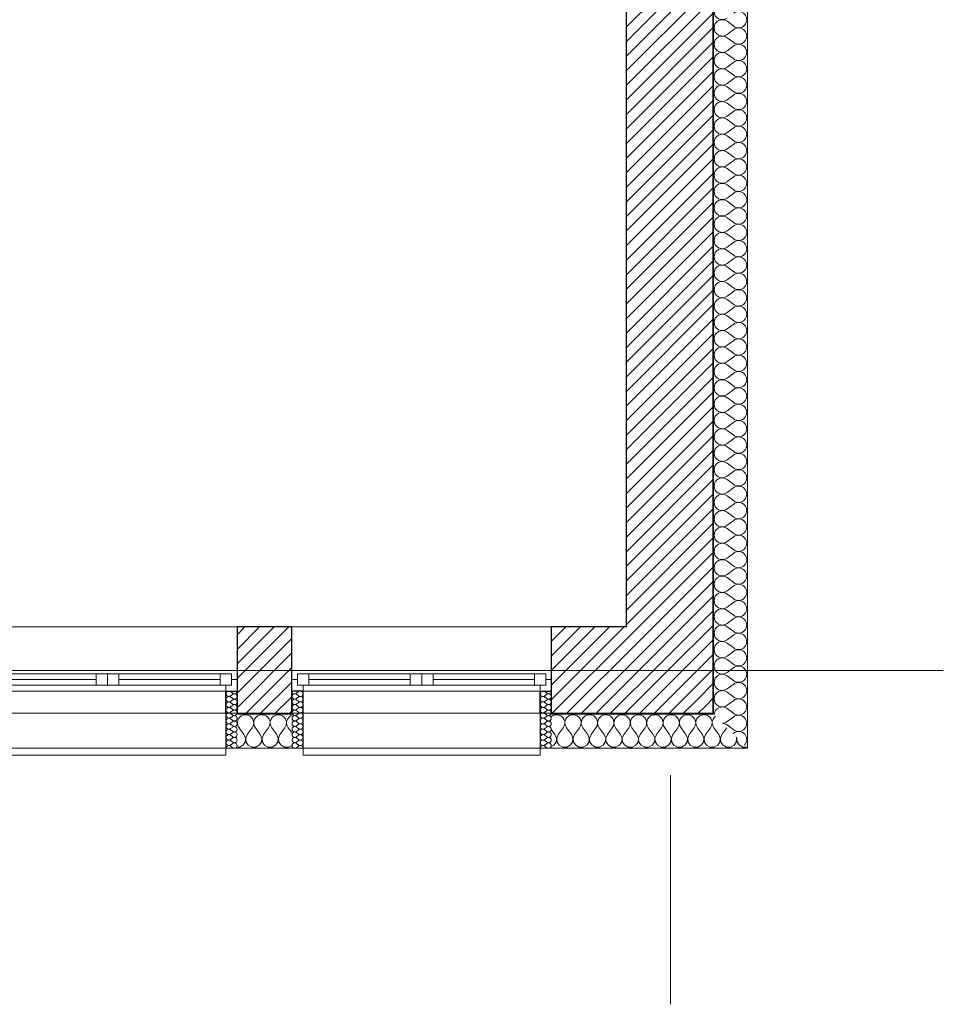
# Model space of a CAD drawing. Header units: millimetres. Extents: x -21056 to 421, y 9759 to 15589.
# Tile 112 of 120: x 18 to 421, y 9759 to 10188. Entities that reach past the tile are written whole.
import ezdxf

# ---------------------------------------------------------------- set-up
doc = ezdxf.new("R2010")
doc.units = ezdxf.units.MM
doc.header["$LTSCALE"] = 25
doc.header["$MEASUREMENT"] = 0
doc.linetypes.add('Kropki i Kreski', pattern=[670.277762, 352.777767, -176.388884, 0, -141.111112])
doc.linetypes.add('Przerywana', pattern=[240, 120, -120])
for name, color, linetype in [('Konstrukcja - Siatki mod', 7, 'Continuous'), ('KR_INW', 7, 'Continuous'), ('NAPIS_SODON', 7, 'Continuous'), ('Okna ArchiCADa', 7, 'Continuous')]:
    doc.layers.add(name, color=color, linetype=linetype)
for name, color, linetype, lineweight in [('Konstrukcja - Siatki mod_Nr_pióra__48', 1, 'Continuous', 15), ('KR_INW_Nr_pióra__101', 252, 'Continuous', 5), ('KR_INW_Nr_pióra__102', 3, 'Continuous', 5), ('KR_INW_Nr_pióra__27', 7, 'Continuous', 25), ('KR_INW_Nr_pióra__47', 7, 'Continuous', 15), ('NAPIS_SODON_Nr_pióra__1', 7, 'Continuous', 13), ('Okna ArchiCADa_Nr_pióra__1', 7, 'Continuous', 13), ('Okna ArchiCADa_Nr_pióra__27', 7, 'Continuous', 25)]:
    doc.layers.add(name, color=color, linetype=linetype, lineweight=lineweight)
pattern_1 = [(45, (0, 0), (-31.819804, 31.819804), [])]

# ---------------------------------------------------------------- blocks, each defined once
blk = doc.blocks.new('Strop_1', base_point=(179225, 121523.3))
at = {"layer": 'NAPIS_SODON_Nr_pióra__1', "linetype": 'Continuous', "flags": 128}
blk.add_lwpolyline([(179225, 121523.3), (179225.9, 107003.8), (250898.3, 107008.3), (250897.4, 121527.8)], close=True, dxfattribs=at)
blk = doc.blocks.new('*X283')
at = {"layer": 'KR_INW_Nr_pióra__102', "linetype": 'Continuous'}
for p, q in [((250986.7, 110007.1), (250958.1, 110028.6)), ((250986.7, 109992.9), (250958.1, 109971.4)), ((250986.7, 109935.7), (250958.1, 109957.1)), ((250986.7, 109921.4), (250958.1, 109900)), ((250986.7, 109864.3), (250958.1, 109885.7)), ((250986.7, 109850), (250958.1, 109828.6)), ((250986.7, 109792.9), (250958.1, 109814.3)), ((250986.7, 109778.6), (250958.1, 109757.1)), ((250986.7, 109721.4), (250958.1, 109742.9)), ((250986.7, 109707.1), (250958.1, 109685.7)), ((250986.7, 109650), (250958.1, 109671.4)), ((250986.7, 109635.7), (250958.1, 109614.3)), ((250986.7, 109578.6), (250958.1, 109600)), ((250986.7, 109564.3), (250958.1, 109542.9)), ((250986.7, 109507.1), (250958.1, 109528.6)), ((250986.7, 109492.9), (250958.1, 109471.4)), ((250986.7, 109435.7), (250958.1, 109457.1)), ((250986.7, 109421.4), (250958.1, 109400)), ((250986.7, 109364.3), (250958.1, 109385.7)), ((250986.7, 109350), (250958.1, 109328.6)), ((250986.7, 109292.9), (250958.1, 109314.3)), ((250986.7, 109278.6), (250958.1, 109257.1)), ((250986.7, 109221.4), (250958.1, 109242.9)), ((250986.7, 109207.1), (250958.1, 109185.7)), ((250986.7, 109150), (250958.1, 109171.4)), ((250986.7, 109135.7), (250958.1, 109114.3)), ((250986.7, 109078.6), (250958.1, 109100)), ((250986.7, 109064.3), (250958.1, 109042.9)), ((250986.7, 109007.1), (250958.1, 109028.6)), ((250986.7, 108992.9), (250958.1, 108971.4)), ((250986.7, 108935.7), (250958.1, 108957.1)), ((250986.7, 108921.4), (250958.1, 108900)), ((250986.7, 108864.3), (250958.1, 108885.7)), ((250986.7, 108850), (250958.1, 108828.6)), ((250986.7, 108792.9), (250958.1, 108814.3)), ((250986.7, 108778.6), (250958.1, 108757.1)), ((250986.7, 108721.4), (250958.1, 108742.9)), ((250986.7, 108707.1), (250958.1, 108685.7)), ((250986.7, 108650), (250958.1, 108671.4)), ((250986.7, 108635.7), (250958.1, 108614.3)), ((250986.7, 108578.6), (250958.1, 108600)), ((250986.7, 108564.3), (250958.1, 108542.9)), ((250986.7, 108507.1), (250958.1, 108528.6)), ((250986.7, 108492.9), (250958.1, 108471.4)), ((250986.7, 108435.7), (250958.1, 108457.1)), ((250986.7, 108421.4), (250958.1, 108400)), ((250986.7, 108364.3), (250958.1, 108385.7)), ((250986.7, 108350), (250958.1, 108328.6)), ((250986.7, 108292.9), (250958.1, 108314.3)), ((250986.7, 108278.6), (250958.1, 108257.1)), ((250986.7, 108221.4), (250958.1, 108242.9)), ((250986.7, 108207.1), (250958.1, 108185.7)), ((250986.7, 108150), (250958.1, 108171.4)), ((250986.7, 108135.7), (250958.1, 108114.3)), ((250986.7, 108078.6), (250958.1, 108100)), ((250986.7, 108064.3), (250958.1, 108042.9)), ((250986.7, 108007.1), (250958.1, 108028.6)), ((250986.7, 107992.9), (250958.1, 107971.4)), ((250986.7, 107935.7), (250958.1, 107957.1)), ((250986.7, 107921.4), (250958.1, 107900)), ((250986.7, 107864.3), (250958.1, 107885.7)), ((250986.7, 107850), (250958.1, 107828.6)), ((250986.7, 107792.9), (250958.1, 107814.3)), ((250986.7, 107778.6), (250958.1, 107757.1)), ((250986.7, 107721.4), (250958.1, 107742.9)), ((250986.7, 107707.1), (250958.1, 107685.7)), ((250986.7, 107650), (250958.1, 107671.4)), ((250986.7, 107635.7), (250958.1, 107614.3)), ((250986.7, 107578.6), (250958.1, 107600)), ((250986.7, 107564.3), (250958.1, 107542.9)), ((250986.7, 107507.1), (250958.1, 107528.6)), ((250986.7, 107492.9), (250958.1, 107471.4)), ((250986.7, 107435.7), (250958.1, 107457.1)), ((250986.7, 107421.4), (250958.1, 107400)), ((250986.7, 107364.3), (250958.1, 107385.7)), ((250986.7, 107350), (250958.1, 107328.6)), ((250986.7, 107292.9), (250958.1, 107314.3)), ((250986.7, 107278.6), (250958.1, 107257.1)), ((250986.7, 107221.4), (250958.1, 107242.9)), ((250986.7, 107207.1), (250958.1, 107185.7)), ((250986.7, 107150), (250958.1, 107171.4)), ((250986.7, 107135.7), (250958.1, 107114.3)), ((250986.7, 107078.6), (250958.1, 107100)), ((250986.7, 107064.3), (250958.1, 107042.9)), ((250986.7, 107007.1), (250958.1, 107028.6)), ((250986.7, 106992.9), (250958.1, 106971.4)), ((250986.7, 106935.7), (250958.1, 106957.1)), ((250986.7, 106921.4), (250983.5, 106919))]:
    blk.add_line(p, q, dxfattribs=at)
for centre, start, end in [((250936.7, 110071.4), 180, 306.8699), ((250936.7, 110000), 53.1301, 180), ((251008.1, 110035.7), 233.1301, 126.8699), ((250936.7, 110000), 180, 306.8699), ((251008.1, 109964.3), 233.1301, 126.8699), ((250936.7, 109928.6), 53.1301, 180), ((250936.7, 109928.6), 180, 306.8699), ((251008.1, 109892.9), 233.1301, 126.8699), ((250936.7, 109857.1), 53.1301, 180), ((250936.7, 109857.1), 180, 306.8699), ((250936.7, 109785.7), 53.1301, 180), ((251008.1, 109821.4), 233.1301, 126.8699), ((250936.7, 109785.7), 180, 306.8699), ((251008.1, 109750), 233.1301, 126.8699), ((250936.7, 109714.3), 53.1301, 180), ((250936.7, 109714.3), 180, 306.8699), ((251008.1, 109678.6), 233.1301, 126.8699), ((250936.7, 109642.9), 53.1301, 180), ((250936.7, 109642.9), 180, 306.8699), ((250936.7, 109571.4), 53.1301, 180), ((251008.1, 109607.1), 233.1301, 126.8699), ((250936.7, 109571.4), 180, 306.8699), ((251008.1, 109535.7), 233.1301, 126.8699), ((250936.7, 109500), 53.1301, 180), ((250936.7, 109500), 180, 306.8699), ((251008.1, 109464.3), 233.1301, 126.8699), ((250936.7, 109428.6), 53.1301, 180), ((250936.7, 109428.6), 180, 306.8699), ((250936.7, 109357.1), 53.1301, 180), ((251008.1, 109392.9), 233.1301, 126.8699), ((250936.7, 109357.1), 180, 306.8699), ((251008.1, 109321.4), 233.1301, 126.8699), ((250936.7, 109285.7), 53.1301, 180), ((250936.7, 109285.7), 180, 306.8699), ((251008.1, 109250), 233.1301, 126.8699), ((250936.7, 109214.3), 53.1301, 180), ((250936.7, 109214.3), 180, 306.8699), ((250936.7, 109142.9), 53.1301, 180), ((251008.1, 109178.6), 233.1301, 126.8699), ((250936.7, 109142.9), 180, 306.8699), ((251008.1, 109107.1), 233.1301, 126.8699), ((250936.7, 109071.4), 53.1301, 180), ((250936.7, 109071.4), 180, 306.8699), ((251008.1, 109035.7), 233.1301, 126.8699), ((250936.7, 109000), 53.1301, 180), ((250936.7, 109000), 180, 306.8699), ((250936.7, 108928.6), 53.1301, 180), ((251008.1, 108964.3), 233.1301, 126.8699), ((250936.7, 108928.6), 180, 306.8699), ((251008.1, 108892.9), 233.1301, 126.8699), ((250936.7, 108857.1), 53.1301, 180), ((250936.7, 108857.1), 180, 306.8699), ((251008.1, 108821.4), 233.1301, 126.8699), ((250936.7, 108785.7), 53.1301, 180), ((250936.7, 108785.7), 180, 306.8699), ((250936.7, 108714.3), 53.1301, 180), ((251008.1, 108750), 233.1301, 126.8699), ((250936.7, 108714.3), 180, 306.8699), ((251008.1, 108678.6), 233.1301, 126.8699), ((250936.7, 108642.9), 53.1301, 180), ((250936.7, 108642.9), 180, 306.8699), ((251008.1, 108607.1), 233.1301, 126.8699), ((250936.7, 108571.4), 53.1301, 180), ((250936.7, 108571.4), 180, 306.8699), ((250936.7, 108500), 53.1301, 180), ((251008.1, 108535.7), 233.1301, 126.8699), ((250936.7, 108500), 180, 306.8699), ((251008.1, 108464.3), 233.1301, 126.8699), ((250936.7, 108428.6), 53.1301, 180), ((250936.7, 108428.6), 180, 306.8699), ((251008.1, 108392.9), 233.1301, 126.8699), ((250936.7, 108357.1), 53.1301, 180), ((250936.7, 108357.1), 180, 306.8699), ((250936.7, 108285.7), 53.1301, 180), ((251008.1, 108321.4), 233.1301, 126.8699), ((250936.7, 108285.7), 180, 306.8699), ((251008.1, 108250), 233.1301, 126.8699), ((250936.7, 108214.3), 53.1301, 180), ((250936.7, 108214.3), 180, 306.8699), ((251008.1, 108178.6), 233.1301, 126.8699), ((250936.7, 108142.9), 53.1301, 180), ((250936.7, 108142.9), 180, 306.8699), ((251008.1, 108107.1), 233.1301, 126.8699), ((250936.7, 108071.4), 53.1301, 180), ((250936.7, 108071.4), 180, 306.8699), ((251008.1, 108035.7), 233.1301, 126.8699), ((250936.7, 108000), 53.1301, 180), ((250936.7, 108000), 180, 306.8699), ((251008.1, 107964.3), 233.1301, 126.8699), ((250936.7, 107928.6), 53.1301, 180), ((250936.7, 107928.6), 180, 306.8699), ((251008.1, 107892.9), 233.1301, 126.8699), ((250936.7, 107857.1), 53.1301, 180), ((250936.7, 107857.1), 180, 306.8699), ((251008.1, 107821.4), 233.1301, 126.8699), ((250936.7, 107785.7), 53.1301, 180), ((250936.7, 107785.7), 180, 306.8699), ((251008.1, 107750), 233.1301, 126.8699), ((250936.7, 107714.3), 53.1301, 180), ((250936.7, 107714.3), 180, 306.8699), ((251008.1, 107678.6), 233.1301, 126.8699), ((250936.7, 107642.9), 53.1301, 180), ((250936.7, 107642.9), 180, 306.8699), ((251008.1, 107607.1), 233.1301, 126.8699), ((250936.7, 107571.4), 53.1301, 180), ((250936.7, 107571.4), 180, 306.8699), ((251008.1, 107535.7), 233.1301, 126.8699), ((250936.7, 107500), 53.1301, 180), ((250936.7, 107500), 180, 306.8699), ((251008.1, 107464.3), 233.1301, 126.8699), ((250936.7, 107428.6), 53.1301, 180), ((250936.7, 107428.6), 180, 306.8699), ((251008.1, 107392.9), 233.1301, 126.8699), ((250936.7, 107357.1), 53.1301, 180), ((250936.7, 107357.1), 180, 306.8699), ((251008.1, 107321.4), 233.1301, 126.8699), ((250936.7, 107285.7), 53.1301, 180), ((250936.7, 107285.7), 180, 306.8699), ((251008.1, 107250), 233.1301, 126.8699), ((250936.7, 107214.3), 53.1301, 180), ((250936.7, 107214.3), 180, 306.8699), ((251008.1, 107178.6), 233.1301, 126.8699), ((250936.7, 107142.9), 53.1301, 180), ((250936.7, 107142.9), 180, 306.8699), ((251008.1, 107107.1), 233.1301, 126.8699), ((250936.7, 107071.4), 53.1301, 180), ((250936.7, 107071.4), 180, 306.8699), ((251008.1, 107035.7), 233.1301, 126.8699), ((250936.7, 107000), 53.1301, 177.5332), ((251008.1, 106964.3), 233.1301, 126.8699), ((250936.7, 107000), 272.4668, 306.8699), ((250936.7, 106928.6), 53.1301, 87.4221), ((251008.1, 106892.9), 316.7816, 126.8699)]:
    blk.add_arc(centre, 35.7, start, end, dxfattribs=at)
blk = doc.blocks.new('Ściana_4', base_point=(251047.4, 121675.6))
at = {"layer": 'KR_INW_Nr_pióra__101', "linetype": 'Continuous'}
h = blk.add_hatch(dxfattribs=at)
h.set_pattern_fill('Cegła_licówka', color=256, style=0, pattern_type=2)
h.set_pattern_definition(pattern_1)
h.paths.add_polyline_path([(250897.4, 107005.1), (250897.4, 121525.6), (250517.4, 121145.6), (250517.4, 107385.1)])
at = {"layer": 'KR_INW_Nr_pióra__27', "linetype": 'Continuous'}
blk.add_line((250897.4, 107005.1), (250897.4, 121525.6), dxfattribs=at)
at = {"layer": 'KR_INW_Nr_pióra__27', "linetype": 'Continuous', "flags": 128}
blk.add_lwpolyline([(250517.4, 112995.9), (250517.4, 107385.1)], dxfattribs=at)
at = {"layer": 'KR_INW_Nr_pióra__47', "linetype": 'Continuous', "flags": 128}
blk.add_lwpolyline([(251047.4, 106855.1), (251047.4, 121675.6)], dxfattribs=at)
at = {"layer": 'KR_INW'}
blk.add_blockref('*X283', (0, 0), dxfattribs=at)
blk = doc.blocks.new('*X418')
at = {"layer": 'KR_INW_Nr_pióra__102', "linetype": 'Continuous'}
for p, q in [((248830.8, 106989.9), (248825.2, 106981.8)), ((248838.4, 106996.2), (248830.8, 106989.9)), ((248847.4, 107000.2), (248838.4, 106996.2)), ((248857.1, 107001.6), (248847.4, 107000.2)), ((248866.9, 107000.2), (248857.1, 107001.6)), ((248875.9, 106996.2), (248866.9, 107000.2)), ((248883.5, 106989.9), (248875.9, 106996.2)), ((248889.1, 106981.8), (248883.5, 106989.9)), ((248902.2, 106989.9), (248896.6, 106981.8)), ((248909.8, 106996.2), (248902.2, 106989.9)), ((248918.8, 107000.2), (248909.8, 106996.2)), ((248928.6, 107001.6), (248918.8, 107000.2)), ((248938.3, 107000.2), (248928.6, 107001.6)), ((248947.3, 106996.2), (248938.3, 107000.2)), ((248954.9, 106989.9), (248947.3, 106996.2)), ((248960.5, 106981.8), (248954.9, 106989.9)), ((248973.6, 106989.9), (248968.1, 106981.8)), ((248981.2, 106996.2), (248973.6, 106989.9)), ((248990.2, 107000.2), (248981.2, 106996.2)), ((249000, 107001.6), (248990.2, 107000.2)), ((249009.8, 107000.2), (249000, 107001.6)), ((249018.8, 106996.2), (249009.8, 107000.2)), ((249026.4, 106989.9), (249018.8, 106996.2)), ((249031.9, 106981.8), (249026.4, 106989.9)), ((249045.1, 106989.9), (249039.5, 106981.8)), ((249052.7, 106996.2), (249045.1, 106989.9)), ((249058.7, 106998.9), (249052.7, 106996.2)), ((248821.3, 106962.6), (248821.2, 106963.5)), ((248821.2, 106962.5), (248821.3, 106962.6)), ((248822.1, 106972.5), (248821.6, 106962.6)), ((248821.6, 106962.6), (248823.8, 106953.1)), ((248825.2, 106981.8), (248822.1, 106972.5)), ((248823.8, 106953.1), (248828.6, 106944.4)), ((248850, 106915.9), (248828.6, 106944.4)), ((248864.3, 106915.9), (248885.7, 106944.4)), ((248885.7, 106944.4), (248890.5, 106953.1)), ((248892.2, 106972.5), (248889.1, 106981.8)), ((248890.5, 106953.1), (248892.7, 106962.6)), ((248892.7, 106962.6), (248892.2, 106972.5)), ((248893.5, 106972.5), (248893, 106962.6)), ((248893, 106962.6), (248895.2, 106953.1)), ((248896.6, 106981.8), (248893.5, 106972.5)), ((248895.2, 106953.1), (248900, 106944.4)), ((248921.4, 106915.9), (248900, 106944.4)), ((248935.7, 106915.9), (248957.1, 106944.4)), ((248957.1, 106944.4), (248961.9, 106953.1)), ((248963.7, 106972.5), (248960.5, 106981.8)), ((248961.9, 106953.1), (248964.1, 106962.6)), ((248964.1, 106962.6), (248963.7, 106972.5)), ((248964.9, 106972.5), (248964.4, 106962.6)), ((248964.4, 106962.6), (248966.7, 106953.1)), ((248968.1, 106981.8), (248964.9, 106972.5)), ((248966.7, 106953.1), (248971.4, 106944.4)), ((248992.9, 106915.9), (248971.4, 106944.4)), ((249007.1, 106915.9), (249028.6, 106944.4)), ((249028.6, 106944.4), (249033.3, 106953.1)), ((249035.1, 106972.5), (249031.9, 106981.8)), ((249033.3, 106953.1), (249035.6, 106962.6)), ((249035.6, 106962.6), (249035.1, 106972.5)), ((249036.3, 106972.5), (249035.9, 106962.6)), ((249035.9, 106962.6), (249038.1, 106953.1)), ((249039.5, 106981.8), (249036.3, 106972.5)), ((249038.1, 106953.1), (249042.9, 106944.4)), ((249058.7, 106923.3), (249042.9, 106944.4)), ((248856.7, 106899.8), (248850, 106915.9)), ((248855.1, 106882.5), (248856.7, 106899.8)), ((248864.3, 106915.9), (248857.6, 106899.8)), ((248857.6, 106899.8), (248859.2, 106882.5)), ((248928.2, 106899.8), (248921.4, 106915.9)), ((248926.5, 106882.5), (248928.2, 106899.8)), ((248935.7, 106915.9), (248929, 106899.8)), ((248929, 106899.8), (248930.6, 106882.5)), ((248999.6, 106899.8), (248992.9, 106915.9)), ((248997.9, 106882.5), (248999.6, 106899.8)), ((249007.1, 106915.9), (249000.4, 106899.8)), ((249000.4, 106899.8), (249002.1, 106882.5)), ((248821.2, 106859.8), (248830.1, 106859.8)), ((248830.1, 106859.8), (248845.5, 106868)), ((248845.5, 106868), (248855.1, 106882.5)), ((248859.2, 106882.5), (248868.8, 106868)), ((248868.8, 106868), (248884.2, 106859.8)), ((248884.2, 106859.8), (248901.6, 106859.8)), ((248901.6, 106859.8), (248916.9, 106868)), ((248916.9, 106868), (248926.5, 106882.5)), ((248930.6, 106882.5), (248940.3, 106868)), ((248940.3, 106868), (248955.6, 106859.8)), ((248955.6, 106859.8), (248973, 106859.8)), ((248973, 106859.8), (248988.3, 106868)), ((248988.3, 106868), (248997.9, 106882.5)), ((249002.1, 106882.5), (249011.7, 106868)), ((249011.7, 106868), (249027, 106859.8)), ((249027, 106859.8), (249044.4, 106859.8)), ((249044.4, 106859.8), (249058.7, 106867.4))]:
    blk.add_line(p, q, dxfattribs=at)
blk = doc.blocks.new('*X419')
at = {"layer": 'KR_INW_Nr_pióra__102', "linetype": 'Continuous'}
for p, q in [((250195.5, 106996.2), (250192.2, 106993.5)), ((250204.5, 107000.2), (250195.5, 106996.2)), ((250214.3, 107001.6), (250204.5, 107000.2)), ((250224, 107000.2), (250214.3, 107001.6)), ((250233.1, 106996.2), (250224, 107000.2)), ((250240.6, 106989.9), (250233.1, 106996.2)), ((250246.2, 106981.8), (250240.6, 106989.9)), ((250259.4, 106989.9), (250253.8, 106981.8)), ((250266.9, 106996.2), (250259.4, 106989.9)), ((250276, 107000.2), (250266.9, 106996.2)), ((250285.7, 107001.6), (250276, 107000.2)), ((250295.5, 107000.2), (250285.7, 107001.6)), ((250304.5, 106996.2), (250295.5, 107000.2)), ((250312.1, 106989.9), (250304.5, 106996.2)), ((250317.7, 106981.8), (250312.1, 106989.9)), ((250330.8, 106989.9), (250325.2, 106981.8)), ((250338.4, 106996.2), (250330.8, 106989.9)), ((250347.4, 107000.2), (250338.4, 106996.2)), ((250357.1, 107001.6), (250347.4, 107000.2)), ((250366.9, 107000.2), (250357.1, 107001.6)), ((250375.9, 106996.2), (250366.9, 107000.2)), ((250383.5, 106989.9), (250375.9, 106996.2)), ((250389.1, 106981.8), (250383.5, 106989.9)), ((250402.2, 106989.9), (250396.6, 106981.8)), ((250409.8, 106996.2), (250402.2, 106989.9)), ((250418.8, 107000.2), (250409.8, 106996.2)), ((250428.6, 107001.6), (250418.8, 107000.2)), ((250438.3, 107000.2), (250428.6, 107001.6)), ((250447.3, 106996.2), (250438.3, 107000.2)), ((250454.9, 106989.9), (250447.3, 106996.2)), ((250460.5, 106981.8), (250454.9, 106989.9)), ((250473.6, 106989.9), (250468.1, 106981.8)), ((250481.2, 106996.2), (250473.6, 106989.9)), ((250490.2, 107000.2), (250481.2, 106996.2)), ((250500, 107001.6), (250490.2, 107000.2)), ((250509.8, 107000.2), (250500, 107001.6)), ((250518.8, 106996.2), (250509.8, 107000.2)), ((250526.4, 106989.9), (250518.8, 106996.2)), ((250531.9, 106981.8), (250526.4, 106989.9)), ((250545.1, 106989.9), (250539.5, 106981.8)), ((250552.7, 106996.2), (250545.1, 106989.9)), ((250561.7, 107000.2), (250552.7, 106996.2)), ((250571.4, 107001.6), (250561.7, 107000.2)), ((250581.2, 107000.2), (250571.4, 107001.6)), ((250590.2, 106996.2), (250581.2, 107000.2)), ((250597.8, 106989.9), (250590.2, 106996.2)), ((250603.4, 106981.8), (250597.8, 106989.9)), ((250616.5, 106989.9), (250610.9, 106981.8)), ((250624.1, 106996.2), (250616.5, 106989.9)), ((250633.1, 107000.2), (250624.1, 106996.2)), ((250642.9, 107001.6), (250633.1, 107000.2)), ((250652.6, 107000.2), (250642.9, 107001.6)), ((250661.6, 106996.2), (250652.6, 107000.2)), ((250669.2, 106989.9), (250661.6, 106996.2)), ((250674.8, 106981.8), (250669.2, 106989.9)), ((250687.9, 106989.9), (250682.3, 106981.8)), ((250695.5, 106996.2), (250687.9, 106989.9)), ((250704.5, 107000.2), (250695.5, 106996.2)), ((250714.3, 107001.6), (250704.5, 107000.2)), ((250724, 107000.2), (250714.3, 107001.6)), ((250733.1, 106996.2), (250724, 107000.2)), ((250740.6, 106989.9), (250733.1, 106996.2)), ((250746.2, 106981.8), (250740.6, 106989.9)), ((250759.4, 106989.9), (250753.8, 106981.8)), ((250766.9, 106996.2), (250759.4, 106989.9)), ((250776, 107000.2), (250766.9, 106996.2)), ((250785.7, 107001.6), (250776, 107000.2)), ((250795.5, 107000.2), (250785.7, 107001.6)), ((250804.5, 106996.2), (250795.5, 107000.2)), ((250812.1, 106989.9), (250804.5, 106996.2)), ((250817.7, 106981.8), (250812.1, 106989.9)), ((250830.8, 106989.9), (250825.2, 106981.8)), ((250838.4, 106996.2), (250830.8, 106989.9)), ((250847.4, 107000.2), (250838.4, 106996.2)), ((250857.1, 107001.6), (250847.4, 107000.2)), ((250866.9, 107000.2), (250857.1, 107001.6)), ((250875.9, 106996.2), (250866.9, 107000.2)), ((250883.5, 106989.9), (250875.9, 106996.2)), ((250889.1, 106981.8), (250883.5, 106989.9)), ((250902.2, 106989.9), (250896.6, 106981.8)), ((250907.9, 106994.6), (250902.2, 106989.9)), ((250221.4, 106915.9), (250242.9, 106944.4)), ((250242.9, 106944.4), (250247.6, 106953.1)), ((250249.4, 106972.5), (250246.2, 106981.8)), ((250247.6, 106953.1), (250249.9, 106962.6)), ((250249.9, 106962.6), (250249.4, 106972.5)), ((250250.6, 106972.5), (250250.1, 106962.6)), ((250250.1, 106962.6), (250252.4, 106953.1)), ((250253.8, 106981.8), (250250.6, 106972.5)), ((250252.4, 106953.1), (250257.1, 106944.4)), ((250278.6, 106915.9), (250257.1, 106944.4)), ((250292.9, 106915.9), (250314.3, 106944.4)), ((250314.3, 106944.4), (250319.1, 106953.1)), ((250320.8, 106972.5), (250317.7, 106981.8)), ((250319.1, 106953.1), (250321.3, 106962.6)), ((250321.3, 106962.6), (250320.8, 106972.5)), ((250322.1, 106972.5), (250321.6, 106962.6)), ((250321.6, 106962.6), (250323.8, 106953.1)), ((250325.2, 106981.8), (250322.1, 106972.5)), ((250323.8, 106953.1), (250328.6, 106944.4)), ((250350, 106915.9), (250328.6, 106944.4)), ((250364.3, 106915.9), (250385.7, 106944.4)), ((250385.7, 106944.4), (250390.5, 106953.1)), ((250392.2, 106972.5), (250389.1, 106981.8)), ((250390.5, 106953.1), (250392.7, 106962.6)), ((250392.7, 106962.6), (250392.2, 106972.5)), ((250393.5, 106972.5), (250393, 106962.6)), ((250393, 106962.6), (250395.2, 106953.1)), ((250396.6, 106981.8), (250393.5, 106972.5)), ((250395.2, 106953.1), (250400, 106944.4)), ((250421.4, 106915.9), (250400, 106944.4)), ((250435.7, 106915.9), (250457.1, 106944.4)), ((250457.1, 106944.4), (250461.9, 106953.1)), ((250463.7, 106972.5), (250460.5, 106981.8)), ((250461.9, 106953.1), (250464.1, 106962.6)), ((250464.1, 106962.6), (250463.7, 106972.5)), ((250464.9, 106972.5), (250464.4, 106962.6)), ((250464.4, 106962.6), (250466.7, 106953.1)), ((250468.1, 106981.8), (250464.9, 106972.5)), ((250466.7, 106953.1), (250471.4, 106944.4)), ((250492.9, 106915.9), (250471.4, 106944.4)), ((250507.1, 106915.9), (250528.6, 106944.4)), ((250528.6, 106944.4), (250533.3, 106953.1)), ((250535.1, 106972.5), (250531.9, 106981.8)), ((250533.3, 106953.1), (250535.6, 106962.6)), ((250535.6, 106962.6), (250535.1, 106972.5)), ((250536.3, 106972.5), (250535.9, 106962.6)), ((250535.9, 106962.6), (250538.1, 106953.1)), ((250539.5, 106981.8), (250536.3, 106972.5)), ((250538.1, 106953.1), (250542.9, 106944.4)), ((250564.3, 106915.9), (250542.9, 106944.4)), ((250578.6, 106915.9), (250600, 106944.4)), ((250600, 106944.4), (250604.8, 106953.1)), ((250606.5, 106972.5), (250603.4, 106981.8)), ((250604.8, 106953.1), (250607, 106962.6)), ((250607, 106962.6), (250606.5, 106972.5)), ((250607.8, 106972.5), (250607.3, 106962.6)), ((250607.3, 106962.6), (250609.5, 106953.1)), ((250610.9, 106981.8), (250607.8, 106972.5)), ((250609.5, 106953.1), (250614.3, 106944.4)), ((250635.7, 106915.9), (250614.3, 106944.4)), ((250650, 106915.9), (250671.4, 106944.4)), ((250671.4, 106944.4), (250676.2, 106953.1)), ((250677.9, 106972.5), (250674.8, 106981.8)), ((250676.2, 106953.1), (250678.4, 106962.6)), ((250678.4, 106962.6), (250677.9, 106972.5)), ((250679.2, 106972.5), (250678.7, 106962.6)), ((250678.7, 106962.6), (250680.9, 106953.1)), ((250682.3, 106981.8), (250679.2, 106972.5)), ((250680.9, 106953.1), (250685.7, 106944.4)), ((250707.1, 106915.9), (250685.7, 106944.4)), ((250721.4, 106915.9), (250742.9, 106944.4)), ((250742.9, 106944.4), (250747.6, 106953.1)), ((250749.4, 106972.5), (250746.2, 106981.8)), ((250747.6, 106953.1), (250749.9, 106962.6)), ((250749.9, 106962.6), (250749.4, 106972.5)), ((250750.6, 106972.5), (250750.1, 106962.6)), ((250750.1, 106962.6), (250752.4, 106953.1)), ((250753.8, 106981.8), (250750.6, 106972.5)), ((250752.4, 106953.1), (250757.1, 106944.4)), ((250778.6, 106915.9), (250757.1, 106944.4)), ((250792.9, 106915.9), (250814.3, 106944.4)), ((250814.3, 106944.4), (250819.1, 106953.1)), ((250820.8, 106972.5), (250817.7, 106981.8)), ((250819.1, 106953.1), (250821.3, 106962.6)), ((250821.3, 106962.6), (250820.8, 106972.5)), ((250822.1, 106972.5), (250821.6, 106962.6)), ((250821.6, 106962.6), (250823.8, 106953.1)), ((250825.2, 106981.8), (250822.1, 106972.5)), ((250823.8, 106953.1), (250828.6, 106944.4)), ((250850, 106915.9), (250828.6, 106944.4)), ((250864.3, 106915.9), (250885.7, 106944.4)), ((250885.7, 106944.4), (250890.5, 106953.1)), ((250892.2, 106972.5), (250889.1, 106981.8)), ((250890.5, 106953.1), (250892.7, 106962.6)), ((250892.7, 106962.6), (250892.2, 106972.5)), ((250893.5, 106972.5), (250893, 106962.6)), ((250893, 106962.6), (250895.2, 106953.1)), ((250896.6, 106981.8), (250893.5, 106972.5)), ((250895.2, 106953.1), (250900, 106944.4)), ((250921.4, 106915.9), (250900, 106944.4)), ((250935.7, 106915.9), (250957.1, 106944.4)), ((250957.1, 106944.4), (250957.5, 106945)), ((250207.1, 106915.9), (250192.2, 106935.8)), ((250213.9, 106899.8), (250207.1, 106915.9)), ((250212.2, 106882.5), (250213.9, 106899.8)), ((250221.4, 106915.9), (250214.7, 106899.8)), ((250214.7, 106899.8), (250216.3, 106882.5)), ((250285.3, 106899.8), (250278.6, 106915.9)), ((250283.7, 106882.5), (250285.3, 106899.8)), ((250292.9, 106915.9), (250286.1, 106899.8)), ((250286.1, 106899.8), (250287.8, 106882.5)), ((250356.7, 106899.8), (250350, 106915.9)), ((250355.1, 106882.5), (250356.7, 106899.8)), ((250364.3, 106915.9), (250357.6, 106899.8)), ((250357.6, 106899.8), (250359.2, 106882.5)), ((250428.2, 106899.8), (250421.4, 106915.9)), ((250426.5, 106882.5), (250428.2, 106899.8)), ((250435.7, 106915.9), (250429, 106899.8)), ((250429, 106899.8), (250430.6, 106882.5)), ((250499.6, 106899.8), (250492.9, 106915.9)), ((250497.9, 106882.5), (250499.6, 106899.8)), ((250507.1, 106915.9), (250500.4, 106899.8)), ((250500.4, 106899.8), (250502.1, 106882.5)), ((250571, 106899.8), (250564.3, 106915.9)), ((250569.4, 106882.5), (250571, 106899.8)), ((250578.6, 106915.9), (250571.8, 106899.8)), ((250571.8, 106899.8), (250573.5, 106882.5)), ((250642.4, 106899.8), (250635.7, 106915.9)), ((250640.8, 106882.5), (250642.4, 106899.8)), ((250650, 106915.9), (250643.3, 106899.8)), ((250643.3, 106899.8), (250644.9, 106882.5)), ((250713.9, 106899.8), (250707.1, 106915.9)), ((250712.2, 106882.5), (250713.9, 106899.8)), ((250721.4, 106915.9), (250714.7, 106899.8)), ((250714.7, 106899.8), (250716.3, 106882.5)), ((250785.3, 106899.8), (250778.6, 106915.9)), ((250783.7, 106882.5), (250785.3, 106899.8)), ((250792.9, 106915.9), (250786.1, 106899.8)), ((250786.1, 106899.8), (250787.8, 106882.5)), ((250856.7, 106899.8), (250850, 106915.9)), ((250855.1, 106882.5), (250856.7, 106899.8)), ((250864.3, 106915.9), (250857.6, 106899.8)), ((250857.6, 106899.8), (250859.2, 106882.5)), ((250928.2, 106899.8), (250921.4, 106915.9)), ((250926.5, 106882.5), (250928.2, 106899.8)), ((250935.7, 106915.9), (250929, 106899.8)), ((250929, 106899.8), (250930.6, 106882.5)), ((250999.6, 106899.8), (250997.3, 106905.2)), ((250997.9, 106882.5), (250999.6, 106899.8)), ((251001.1, 106901.4), (251000.4, 106899.8)), ((251000.4, 106899.8), (251002.1, 106882.5)), ((250192.2, 106862.4), (250202.6, 106868)), ((250202.6, 106868), (250212.2, 106882.5)), ((250216.3, 106882.5), (250226, 106868)), ((250226, 106868), (250241.3, 106859.8)), ((250241.3, 106859.8), (250258.7, 106859.8)), ((250258.7, 106859.8), (250274, 106868)), ((250274, 106868), (250283.7, 106882.5)), ((250287.8, 106882.5), (250297.4, 106868)), ((250297.4, 106868), (250312.7, 106859.8)), ((250312.7, 106859.8), (250330.1, 106859.8)), ((250330.1, 106859.8), (250345.5, 106868)), ((250345.5, 106868), (250355.1, 106882.5)), ((250359.2, 106882.5), (250368.8, 106868)), ((250368.8, 106868), (250384.2, 106859.8)), ((250384.2, 106859.8), (250401.6, 106859.8)), ((250401.6, 106859.8), (250416.9, 106868)), ((250416.9, 106868), (250426.5, 106882.5)), ((250430.6, 106882.5), (250440.3, 106868)), ((250440.3, 106868), (250455.6, 106859.8)), ((250455.6, 106859.8), (250473, 106859.8)), ((250473, 106859.8), (250488.3, 106868)), ((250488.3, 106868), (250497.9, 106882.5)), ((250502.1, 106882.5), (250511.7, 106868)), ((250511.7, 106868), (250527, 106859.8)), ((250527, 106859.8), (250544.4, 106859.8)), ((250544.4, 106859.8), (250559.7, 106868)), ((250559.7, 106868), (250569.4, 106882.5)), ((250573.5, 106882.5), (250583.1, 106868)), ((250583.1, 106868), (250598.4, 106859.8)), ((250598.4, 106859.8), (250615.8, 106859.8)), ((250615.8, 106859.8), (250631.2, 106868)), ((250631.2, 106868), (250640.8, 106882.5)), ((250644.9, 106882.5), (250654.5, 106868)), ((250654.5, 106868), (250669.9, 106859.8)), ((250669.9, 106859.8), (250687.3, 106859.8)), ((250687.3, 106859.8), (250702.6, 106868)), ((250702.6, 106868), (250712.2, 106882.5)), ((250716.3, 106882.5), (250726, 106868)), ((250726, 106868), (250741.3, 106859.8)), ((250741.3, 106859.8), (250758.7, 106859.8)), ((250758.7, 106859.8), (250774, 106868)), ((250774, 106868), (250783.7, 106882.5)), ((250787.8, 106882.5), (250797.4, 106868)), ((250797.4, 106868), (250812.7, 106859.8)), ((250812.7, 106859.8), (250830.1, 106859.8)), ((250830.1, 106859.8), (250845.5, 106868)), ((250845.5, 106868), (250855.1, 106882.5)), ((250859.2, 106882.5), (250868.8, 106868)), ((250868.8, 106868), (250884.2, 106859.8)), ((250884.2, 106859.8), (250901.6, 106859.8)), ((250901.6, 106859.8), (250916.9, 106868)), ((250916.9, 106868), (250926.5, 106882.5)), ((250930.6, 106882.5), (250940.3, 106868)), ((250940.3, 106868), (250955.6, 106859.8)), ((250955.6, 106859.8), (250973, 106859.8)), ((250973, 106859.8), (250988.3, 106868)), ((250988.3, 106868), (250997.9, 106882.5)), ((251002.1, 106882.5), (251011.7, 106868)), ((251011.7, 106868), (251027, 106859.8)), ((251027, 106859.8), (251042.7, 106859.8))]:
    blk.add_line(p, q, dxfattribs=at)
blk = doc.blocks.new('*X437')
at = {"layer": 'KR_INW_Nr_pióra__102', "linetype": 'Continuous'}
for p, q in [((248801, 107095.6), (248791.5, 107102.8)), ((248801, 107090.9), (248791.5, 107083.7)), ((248801, 107071.8), (248791.5, 107079)), ((248801, 107067), (248791.5, 107059.9)), ((248801, 107048), (248791.5, 107055.1)), ((248801, 107043.2), (248791.5, 107036.1)), ((248801, 107024.2), (248791.5, 107031.3)), ((248801, 107019.4), (248791.5, 107012.3)), ((248801, 107000.4), (248791.5, 107007.5)), ((248801, 106995.6), (248791.5, 106988.5)), ((248801, 106976.6), (248791.5, 106983.7)), ((248801, 106971.8), (248791.5, 106964.7)), ((248801, 106952.8), (248791.5, 106959.9)), ((248801, 106948), (248791.5, 106940.9)), ((248801, 106929), (248791.5, 106936.1)), ((248801, 106924.2), (248791.5, 106917)), ((248801, 106905.1), (248791.5, 106912.3)), ((248801, 106900.4), (248791.5, 106893.2)), ((248801, 106881.3), (248791.5, 106888.5)), ((248801, 106876.6), (248791.5, 106869.4)), ((248801, 106857.5), (248791.5, 106864.7))]:
    blk.add_line(p, q, dxfattribs=at)
for centre, start, end in [((248784.3, 107093.2), 53.1301, 180), ((248784.3, 107093.2), 180, 306.8699), ((248784.3, 107069.4), 53.1301, 180), ((248784.3, 107069.4), 180, 306.8699), ((248808.1, 107105.1), 233.1301, 0), ((248808.1, 107081.3), 233.1301, 126.8699), ((248808.1, 107057.5), 233.1301, 126.8699), ((248784.3, 107045.6), 53.1301, 180), ((248784.3, 107045.6), 180, 306.8699), ((248784.3, 107021.8), 53.1301, 180), ((248808.1, 107033.7), 233.1301, 126.8699), ((248784.3, 107021.8), 180, 306.8699), ((248784.3, 106998), 53.1301, 180), ((248784.3, 106998), 180, 306.8699), ((248784.3, 106974.2), 53.1301, 180), ((248808.1, 107009.9), 233.1301, 126.8699), ((248808.1, 106986.1), 233.1301, 126.8699), ((248784.3, 106974.2), 180, 306.8699), ((248784.3, 106950.4), 53.1301, 180), ((248784.3, 106950.4), 180, 306.8699), ((248808.1, 106962.3), 233.1301, 126.8699), ((248808.1, 106938.5), 233.1301, 126.8699), ((248784.3, 106926.6), 53.1301, 180), ((248784.3, 106926.6), 180, 306.8699), ((248784.3, 106902.8), 53.1301, 180), ((248784.3, 106902.8), 180, 306.8699), ((248808.1, 106914.7), 233.1301, 126.8699), ((248808.1, 106890.9), 233.1301, 126.8699), ((248784.3, 106879), 53.1301, 180), ((248784.3, 106879), 180, 306.8699), ((248784.3, 106855.1), 53.1301, 180), ((248808.1, 106867), 233.1301, 126.8699)]:
    blk.add_arc(centre, 11.9, start, end, dxfattribs=at)
blk = doc.blocks.new('*X438')
at = {"layer": 'KR_INW_Nr_pióra__102', "linetype": 'Continuous'}
for p, q in [((249078.9, 107095.6), (249088.5, 107102.8)), ((249078.9, 107090.9), (249088.5, 107083.7)), ((249078.9, 107071.8), (249088.5, 107079)), ((249078.9, 107067), (249088.5, 107059.9)), ((249078.9, 107048), (249088.5, 107055.1)), ((249078.9, 107043.2), (249088.5, 107036.1)), ((249078.9, 107024.2), (249088.5, 107031.3)), ((249078.9, 107019.4), (249088.5, 107012.3)), ((249078.9, 107000.4), (249088.5, 107007.5)), ((249078.9, 106995.6), (249088.5, 106988.5)), ((249078.9, 106976.6), (249088.5, 106983.7)), ((249078.9, 106971.8), (249088.5, 106964.7)), ((249078.9, 106952.8), (249088.5, 106959.9)), ((249078.9, 106948), (249088.5, 106940.9)), ((249078.9, 106929), (249088.5, 106936.1)), ((249078.9, 106924.2), (249088.5, 106917)), ((249078.9, 106905.1), (249088.5, 106912.3)), ((249078.9, 106900.4), (249088.5, 106893.2)), ((249078.9, 106881.3), (249088.5, 106888.5)), ((249078.9, 106876.6), (249088.5, 106869.4)), ((249078.9, 106857.5), (249088.5, 106864.7))]:
    blk.add_line(p, q, dxfattribs=at)
for centre, start, end in [((249071.8, 107105.1), 180, 306.8699), ((249071.8, 107081.3), 53.1301, 306.8699), ((249071.8, 107057.5), 53.1301, 306.8699), ((249095.6, 107093.2), 0, 126.8699), ((249095.6, 107093.2), 233.1301, 0), ((249095.6, 107069.4), 0, 126.8699), ((249095.6, 107069.4), 233.1301, 0), ((249071.8, 107033.7), 53.1301, 306.8699), ((249095.6, 107045.6), 0, 126.8699), ((249095.6, 107045.6), 233.1301, 0), ((249095.6, 107021.8), 0, 126.8699), ((249071.8, 107009.9), 53.1301, 306.8699), ((249071.8, 106986.1), 53.1301, 306.8699), ((249095.6, 107021.8), 233.1301, 0), ((249095.6, 106998), 0, 126.8699), ((249095.6, 106998), 233.1301, 0), ((249095.6, 106974.2), 0, 126.8699), ((249071.8, 106962.3), 53.1301, 306.8699), ((249071.8, 106938.5), 53.1301, 306.8699), ((249095.6, 106974.2), 233.1301, 0), ((249095.6, 106950.4), 0, 126.8699), ((249095.6, 106950.4), 233.1301, 0), ((249071.8, 106914.7), 53.1301, 306.8699), ((249071.8, 106890.9), 53.1301, 306.8699), ((249095.6, 106926.6), 0, 126.8699), ((249095.6, 106926.6), 233.1301, 0), ((249095.6, 106902.8), 0, 126.8699), ((249095.6, 106902.8), 233.1301, 0), ((249071.8, 106867), 53.1301, 306.8699), ((249095.6, 106879), 0, 126.8699), ((249095.6, 106879), 233.1301, 0), ((249095.6, 106855.1), 0, 126.8699)]:
    blk.add_arc(centre, 11.9, start, end, dxfattribs=at)
blk = doc.blocks.new('*X439')
at = {"layer": 'KR_INW_Nr_pióra__102', "linetype": 'Continuous'}
for p, q in [((250172, 107095.6), (250162.5, 107102.8)), ((250172, 107090.9), (250162.5, 107083.7)), ((250172, 107071.8), (250162.5, 107079)), ((250172, 107067), (250162.5, 107059.9)), ((250172, 107048), (250162.5, 107055.1)), ((250172, 107043.2), (250162.5, 107036.1)), ((250172, 107024.2), (250162.5, 107031.3)), ((250172, 107019.4), (250162.5, 107012.3)), ((250172, 107000.4), (250162.5, 107007.5)), ((250172, 106995.6), (250162.5, 106988.5)), ((250172, 106976.6), (250162.5, 106983.7)), ((250172, 106971.8), (250162.5, 106964.7)), ((250172, 106952.8), (250162.5, 106959.9)), ((250172, 106948), (250162.5, 106940.9)), ((250172, 106929), (250162.5, 106936.1)), ((250172, 106924.2), (250162.5, 106917)), ((250172, 106905.1), (250162.5, 106912.3)), ((250172, 106900.4), (250162.5, 106893.2)), ((250172, 106881.3), (250162.5, 106888.5)), ((250172, 106876.6), (250162.5, 106869.4)), ((250172, 106857.5), (250162.5, 106864.7))]:
    blk.add_line(p, q, dxfattribs=at)
for centre, start, end in [((250155.3, 107093.2), 53.1301, 180), ((250155.3, 107093.2), 180, 306.8699), ((250155.3, 107069.4), 53.1301, 180), ((250155.3, 107069.4), 180, 306.8699), ((250179.1, 107105.1), 233.1301, 0), ((250179.1, 107081.3), 233.1301, 126.8699), ((250179.1, 107057.5), 233.1301, 126.8699), ((250155.3, 107045.6), 53.1301, 180), ((250155.3, 107045.6), 180, 306.8699), ((250155.3, 107021.8), 53.1301, 180), ((250179.1, 107033.7), 233.1301, 126.8699), ((250155.3, 107021.8), 180, 306.8699), ((250155.3, 106998), 53.1301, 180), ((250155.3, 106998), 180, 306.8699), ((250155.3, 106974.2), 53.1301, 180), ((250179.1, 107009.9), 233.1301, 126.8699), ((250179.1, 106986.1), 233.1301, 126.8699), ((250155.3, 106974.2), 180, 306.8699), ((250155.3, 106950.4), 53.1301, 180), ((250155.3, 106950.4), 180, 306.8699), ((250179.1, 106962.3), 233.1301, 126.8699), ((250179.1, 106938.5), 233.1301, 126.8699), ((250155.3, 106926.6), 53.1301, 180), ((250155.3, 106926.6), 180, 306.8699), ((250155.3, 106902.8), 53.1301, 180), ((250155.3, 106902.8), 180, 306.8699), ((250179.1, 106914.7), 233.1301, 126.8699), ((250179.1, 106890.9), 233.1301, 126.8699), ((250155.3, 106879), 53.1301, 180), ((250155.3, 106879), 180, 306.8699), ((250155.3, 106855.1), 53.1301, 180), ((250179.1, 106867), 233.1301, 126.8699)]:
    blk.add_arc(centre, 11.9, start, end, dxfattribs=at)
blk = doc.blocks.new('Okno dwuskrzydłowe 19_5')
at = {"layer": 'Okna ArchiCADa_Nr_pióra__1', "linetype": 'Continuous'}
for p, q in [((-566.8, 230), (566.8, 230)), ((-566.8, 0), (-541.8, 0)), ((-541.8, 25), (-491.8, 25)), ((-541.8, -25), (-541.8, 25)), ((-541.8, 0), (-541.8, -25)), ((-491.8, 25), (-50, 25)), ((-491.8, 25), (-491.8, -25)), ((-491.8, 25), (-50, 25)), ((-491.8, 0), (-50, 0)), ((-50, -25), (-50, 25)), ((-50, 25), (0, 25)), ((0, 25), (0, -25)), ((0, 25), (50, 25)), ((0, -25), (0, 25)), ((50, 25), (491.8, 25)), ((50, 25), (50, -25)), ((50, 25), (491.8, 25)), ((50, 0), (491.8, 0)), ((491.8, -25), (491.8, 25)), ((491.8, 25), (541.8, 25)), ((541.8, 25), (541.8, -25)), ((541.8, -25), (541.8, 0)), ((541.8, 0), (566.8, 0)), ((-541.8, -25), (-516.8, -25)), ((-491.8, -25), (-541.8, -25)), ((-516.8, -25), (-516.8, -50)), ((-50, -25), (-491.8, -25)), ((0, -25), (-50, -25)), ((50, -25), (0, -25)), ((491.8, -25), (50, -25)), ((541.8, -25), (491.8, -25)), ((516.8, -50), (516.8, -25)), ((516.8, -25), (541.8, -25)), ((-516.8, -50), (-566.8, -50)), ((0, -50), (-516.8, -50)), ((516.8, -50), (0, -50)), ((566.8, -50), (516.8, -50)), ((-516.8, -300), (-516.8, -330)), ((516.8, -330), (516.8, -300)), ((-516.8, -330), (516.8, -330))]:
    blk.add_line(p, q, dxfattribs=at)
at = {"layer": 'Okna ArchiCADa_Nr_pióra__1', "linetype": 'Przerywana'}
blk.add_line((-516.8, -300), (516.8, -300), dxfattribs=at)
at = {"layer": 'Okna ArchiCADa_Nr_pióra__27', "linetype": 'Continuous'}
for p, q in [((-566.8, -50), (-566.8, 0)), ((566.8, -50), (566.8, 0)), ((-516.8, -50), (-566.8, -50)), ((516.8, -50), (566.8, -50))]:
    blk.add_line(p, q, dxfattribs=at)
blk = doc.blocks.new('Ściana_60', base_point=(230439.7, 106855.1))
at = {"layer": 'KR_INW_Nr_pióra__101', "linetype": 'Continuous'}
h = blk.add_hatch(dxfattribs=at)
h.set_pattern_fill('Cegła_licówka', color=256, style=0, pattern_type=2)
h.set_pattern_definition(pattern_1)
h.paths.add_polyline_path([(249058.7, 107385.1), (248821.2, 107385.1), (248821.2, 107155.1), (248821.2, 107105.1), (248821.2, 107005.1), (249058.7, 107005.1), (249058.7, 107105.1), (249058.7, 107155.1)])
h = blk.add_hatch(dxfattribs=at)
h.set_pattern_fill('Cegła_licówka', color=256, style=0, pattern_type=2)
h.set_pattern_definition(pattern_1)
h.paths.add_polyline_path([(250192.2, 107155.1), (250192.2, 107105.1), (250192.2, 107005.1), (250897.4, 107005.1), (250517.4, 107385.1), (250192.2, 107385.1)])
at = {"layer": 'KR_INW_Nr_pióra__27', "linetype": 'Continuous'}
for p, q in [((248821.2, 107155.1), (248821.2, 107385.1)), ((249058.7, 107155.1), (249058.7, 107385.1)), ((250192.2, 107155.1), (250192.2, 107385.1)), ((248821.2, 107105.1), (248821.2, 107155.1)), ((249058.7, 107105.1), (249058.7, 107155.1)), ((250192.2, 107105.1), (250192.2, 107155.1)), ((248771.2, 107005.1), (248771.2, 107105.1)), ((248771.2, 107105.1), (248821.2, 107105.1)), ((248821.2, 107005.1), (248821.2, 107105.1)), ((249058.7, 107005.1), (249058.7, 107105.1)), ((249108.7, 107105.1), (249058.7, 107105.1)), ((249108.7, 107005.1), (249108.7, 107105.1)), ((250142.2, 107005.1), (250142.2, 107105.1)), ((250142.2, 107105.1), (250192.2, 107105.1)), ((250192.2, 107005.1), (250192.2, 107105.1)), ((248821.2, 107005.1), (249058.7, 107005.1)), ((250192.2, 107005.1), (250897.4, 107005.1))]:
    blk.add_line(p, q, dxfattribs=at)
at = {"layer": 'KR_INW_Nr_pióra__27', "linetype": 'Continuous', "flags": 128}
for points in [[(249058.7, 107385.1), (248821.2, 107385.1)], [(250517.4, 107385.1), (250192.2, 107385.1)]]:
    blk.add_lwpolyline(points, dxfattribs=at)
at = {"layer": 'KR_INW_Nr_pióra__47', "linetype": 'Continuous'}
for p, q in [((248821.2, 107105.1), (248771.2, 107105.1)), ((248771.2, 107105.1), (248771.2, 106855.1)), ((249058.7, 107105.1), (249108.7, 107105.1)), ((249108.7, 107105.1), (249108.7, 106855.1)), ((250192.2, 107105.1), (250142.2, 107105.1)), ((250142.2, 107105.1), (250142.2, 106855.1)), ((248771.2, 106855.1), (248771.2, 107005.1)), ((249108.7, 106855.1), (249108.7, 107005.1)), ((250142.2, 106855.1), (250142.2, 107005.1)), ((248821.2, 106855.1), (248771.2, 106855.1)), ((249058.7, 106855.1), (249108.7, 106855.1)), ((250192.2, 106855.1), (250142.2, 106855.1))]:
    blk.add_line(p, q, dxfattribs=at)
at = {"layer": 'KR_INW_Nr_pióra__47', "linetype": 'Continuous', "flags": 128}
for points in [[(248821.2, 106855.1), (249058.7, 106855.1)], [(250192.2, 106855.1), (251047.4, 106855.1)]]:
    blk.add_lwpolyline(points, dxfattribs=at)
at = {"layer": 'KR_INW'}
for name in ['*X437', '*X438', '*X439', '*X418', '*X419']:
    blk.add_blockref(name, (0, 0), dxfattribs=at)
at = {"layer": 'Okna ArchiCADa', "color": 21, "linetype": 'Continuous', "lineweight": 13, "true_color": 0xff9955, "zscale": 1000}
for p in [(248254.5, 107155.1), (249625.5, 107155.1)]:
    blk.add_blockref('Okno dwuskrzydłowe 19_5', p, dxfattribs=at)
blk = doc.blocks.new('Standardowy znacznik siatki')
at = {"layer": 'Konstrukcja - Siatki mod_Nr_pióra__48', "linetype": 'Kropki i Kreski'}
for p, q in [((1000, 0), (16187.8, 0)), ((16187.8, 0), (17187.8, 0))]:
    blk.add_line(p, q, dxfattribs=at)
blk = doc.blocks.new('Standardowy znacznik siatki_8')
at = {"layer": 'Konstrukcja - Siatki mod_Nr_pióra__48', "linetype": 'Kropki i Kreski'}
for p, q in [((1000, 0), (72912, 0)), ((72912, 0), (73912, 0))]:
    blk.add_line(p, q, dxfattribs=at)

msp = doc.modelspace()

# ---------------------------------------------------------------- block references
at = {"layer": 'Konstrukcja - Siatki mod', "color": 8, "linetype": 'Continuous', "lineweight": 13, "xscale": 0.1, "yscale": 0.1, "zscale": 100, "rotation": 270}
msp.add_blockref('Standardowy znacznik siatki', (302.28, 11477.46), dxfattribs=at)
at = {"layer": 'Konstrukcja - Siatki mod', "color": 8, "linetype": 'Continuous', "lineweight": 13, "xscale": 0.1, "yscale": 0.1, "zscale": 100}
msp.add_blockref('Standardowy znacznik siatki_8', (-6969.92, 9904.44), dxfattribs=at)
at = {"layer": 'KR_INW', "xscale": 0.1, "yscale": 0.1, "zscale": 0.1}
for name, p in [('Ściana_4', (335.89, 11352.49)), ('Ściana_60', (-1724.88, 9870.44))]:
    msp.add_blockref(name, p, dxfattribs=at)
at = {"layer": 'NAPIS_SODON', "linetype": 'Continuous', "xscale": 0.1, "yscale": 0.1, "zscale": 0.1}
msp.add_blockref('Strop_1', (-6846.35, 11337.26), dxfattribs=at)

doc.saveas('drawing.dxf')
